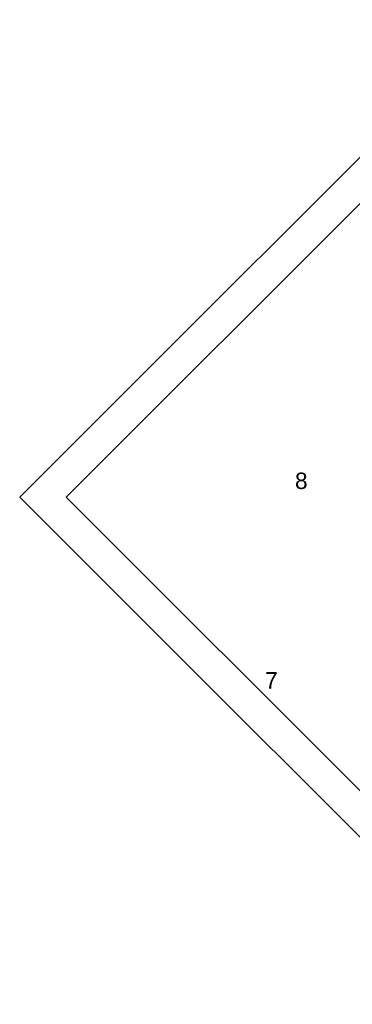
# Model space of a CAD drawing. Header units: millimetres. Extents: x -1001 to 124100, y -72947 to 40304.
# Tile 62 of 104: x 113977 to 114990, y -54650 to -51648. Entities that reach past the tile are written whole.
import ezdxf

# ---------------------------------------------------------------- set-up
doc = ezdxf.new("R2010")
doc.units = ezdxf.units.MM
doc.layers.add('Standard', color=7, linetype='Continuous', lineweight=25)
doc.styles.add('ARIAL', font='ARIAL.TTF')

msp = doc.modelspace()

# ---------------------------------------------------------------- linework, layer by layer
at = {"color": 52, "linetype": 'Continuous', "lineweight": -3, "transparency": 33554687}
for p, q in [((115432.9, -51789.2), (114118.3, -53103.8)), ((115432.9, -51789.2), (114118.3, -53103.8)), ((114118.3, -53103.8), (115522.9, -54508.5)), ((114118.3, -53103.8), (115522.9, -54508.5))]:
    msp.add_line(p, q, dxfattribs=at)
at = {"layer": 'Standard', "color": 7, "linetype": 'Continuous', "lineweight": 13, "transparency": 33554687}
msp.add_lwpolyline([(115522.9, -54649.9), (116979, -53193.8), (115432.9, -51647.7), (113976.8, -53103.8), (115522.9, -54649.9)], dxfattribs=at)

# ---------------------------------------------------------------- texts
at = {"layer": 'Standard', "color": 7, "linetype": 'Continuous', "lineweight": 13, "transparency": 33554687, "char_height": 50, "width": 63.924, "attachment_point": 3, "style": 'ARIAL'}
for s, insert in [('\\W0.99;8', (114854.1, -53028.7)), ('\\W0.99;7', (114762.9, -53637.1))]:
    msp.add_mtext(s, dxfattribs=dict(at, insert=insert))

doc.saveas('drawing.dxf')
